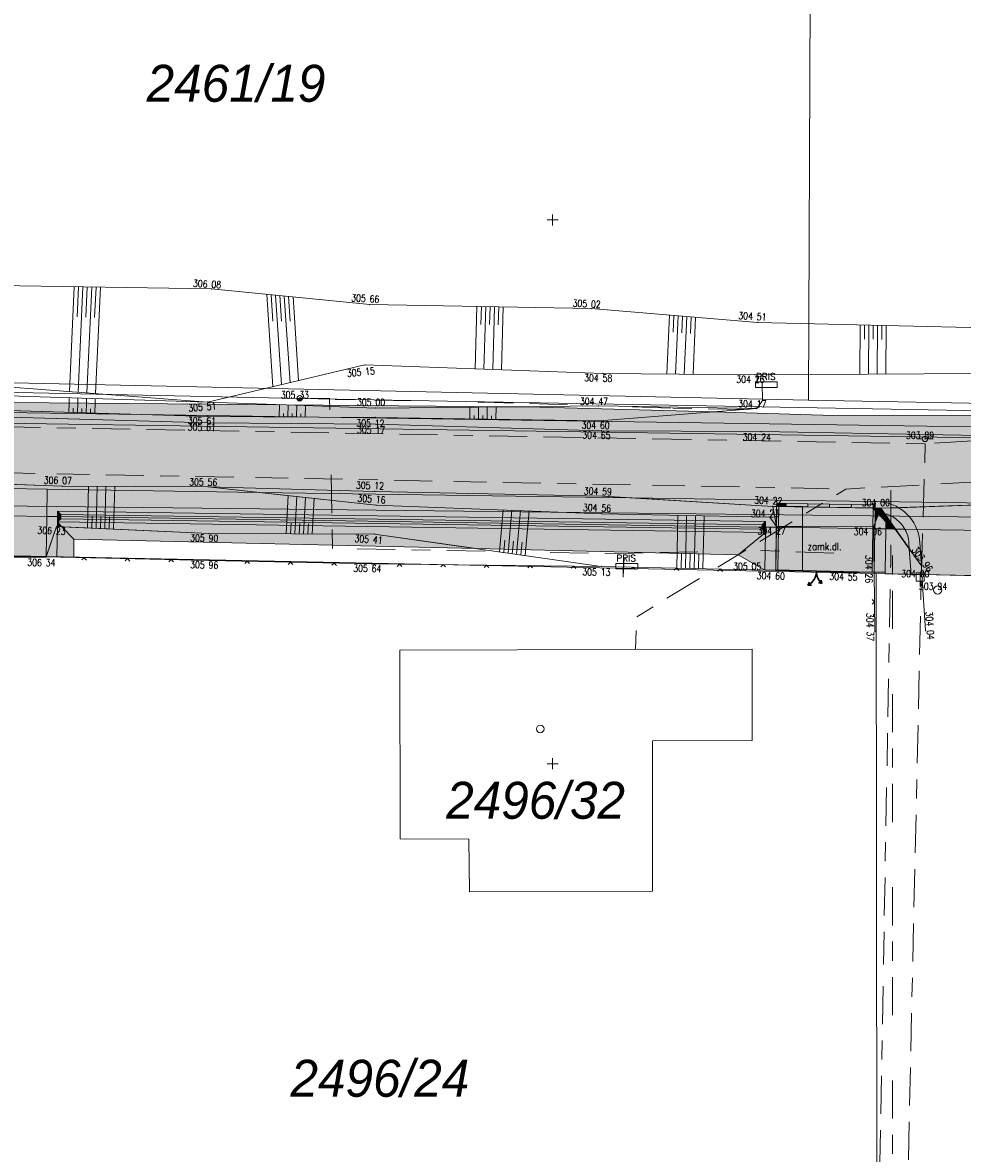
# Model space of a CAD drawing. Header units: metres. Extents: x -457078 to -456448, y -1111280 to -1111132.
# Tile 12 of 35: x -456924 to -456881, y -1111243 to -1111191. Entities that reach past the tile are written whole.
import ezdxf
from ezdxf.enums import TextEntityAlignment as Align

# ---------------------------------------------------------------- set-up
doc = ezdxf.new("R2010")
doc.units = ezdxf.units.M
doc.header["$MEASUREMENT"] = 0
for name, pattern in [('6.1622', [40, 3.5, -3, 7, -3, 3.5, 3.5, -3, 7, -3, 3.5]), ('6.2322', [40, 3.5, -3, 7, -4, 6, -3, 7, -3, 3.5]), ('6.6022', [39, 3.5, -3, 7, -6, -6, 7, -3, 3.5])]:
    doc.linetypes.add(name, pattern=pattern)
doc.layers.get('0').update_dxf_attribs({"lineweight": 13})
for name, color, linetype, lineweight in [('GEOD - VYSKY', 34, 'Continuous', 0), ('HRANICE', 7, 'Continuous', 13), ('Hranice parcel', 9, 'Continuous', 13), ('HRANICE_VSTUP', 4, 'Continuous', 30), ('IS_CEZ_NN_NADZ', 1, 'Continuous', 0), ('IS_CEZ_NN_PODZ', 1, '6.6022', 0), ('IS_SMVAK_KANAL_SPL_TRASA', 32, '6.2322', 0), ('IS_SMVAK_VODA_TRASA', 5, '6.1622', 0), ('KOMUNIKACE', 7, 'Continuous', 13), ('Parcelní čísla', 9, 'Continuous', 13), ('PRIP_ODHUMUSOVANI', 31, 'Continuous', 0), ('PRIP_ODSTR_DLAZBA', 51, 'Continuous', 0), ('PRIP_ODSTR_STERK_KOM', 9, 'Continuous', 0), ('SIT', 5, 'Continuous', 13), ('SITE_ELEKTRIKA', 7, 'Continuous', 13), ('SITE_KANALIZACE', 7, 'Continuous', 13), ('SITE_VODOVOD', 7, 'Continuous', 13), ('SKRYTE_BODY', 7, 'Continuous', 0), ('SRAFY', 7, 'Continuous', 0), ('TEREN', 7, 'Continuous', 13), ('VYPNOUT HRANY', 7, 'Continuous', 13), ('VYPNOUT POPISY', 7, 'Continuous', 13), ('VYPNOUT SRAFY', 7, 'Continuous', 0), ('Značky budov', 9, 'Continuous', 13)]:
    doc.layers.add(name, color=color, linetype=linetype, lineweight=lineweight)
doc.styles.add('ROMANS', font='romans.shx')
doc.styles.add('Style-cs_Italics', font='cs_Italics.shx')

# ---------------------------------------------------------------- blocks, each defined once
blk = doc.blocks.new('4.02')
at = {"layer": 'Značky budov', "ltscale": 0.25}
blk.add_circle((-0.0007, 0.0001), 0.0175, dxfattribs=at)
blk = doc.blocks.new('SIT')
at = {"color": 0, "linetype": 'ByBlock', "lineweight": -2}
for p, q in [((-1, 0), (1, 0)), ((0, 1), (0, -1))]:
    blk.add_line(p, q, dxfattribs=at)
blk = doc.blocks.new('PRIS')
at = {"color": 0, "linetype": 'ByBlock', "lineweight": -2}
for p, q in [((-2, 0.5), (2, 0.5)), ((-2, -0.5), (-2, 0.5)), ((2, 0.5), (2, -0.5)), ((-2, -0.5), (2, -0.5))]:
    blk.add_line(p, q, dxfattribs=at)
at = {"color": 0, "linetype": 'Continuous', "lineweight": -2, "style": 'ROMANS'}
blk.add_text('PRIS', height=1.2, dxfattribs=at).set_placement((-1.927049, 0.899734))
blk = doc.blocks.new('SAV')
at = {"color": 0, "linetype": 'ByBlock', "lineweight": -2}
for p, q in [((-0.75, 0.75), (-0.75, -0.75)), ((-0.75, 0.75), (0.75, 0.75)), ((0, 0.75), (0, -1.75)), ((0.75, 0.75), (0.75, -0.75)), ((-0.75, -0.75), (0.75, -0.75))]:
    blk.add_line(p, q, dxfattribs=at)
blk = doc.blocks.new('SAK')
at = {"color": 0, "linetype": 'ByBlock', "lineweight": -2}
blk.add_circle((0, 0), 0.75, dxfattribs=at)
blk = doc.blocks.new('SOUP_V')
at = {"color": 0, "linetype": 'ByBlock', "lineweight": -2}
for p, q in [((-0.5, 0), (-1.5, 0)), ((0.5, 0), (1.5, 0))]:
    blk.add_line(p, q, dxfattribs=at)
blk.add_circle((0, 0), 0.5, dxfattribs=at)
blk.add_point((0, 0), dxfattribs=at)
blk = doc.blocks.new('SLOUPB')
at = {"color": 0, "linetype": 'ByBlock', "lineweight": -2}
blk.add_line((-0.5, 0), (0.5, 0), dxfattribs=at)
blk.add_circle((0, 0), 0.5, dxfattribs=at)
for radius in [0.35, 0.2]:
    blk.add_arc((0, 0), radius, 180, 0, dxfattribs=at)
blk = doc.blocks.new('VJEZD')
at = {"color": 0, "linetype": 'ByBlock', "lineweight": -2}
for p, q in [((-1.01, 2.25), (-0.41, 2.06)), ((-1.01, 2.25), (-0.86, 1.63)), ((1.53, 2.61), (0.89, 2.62)), ((1.53, 2.61), (1.25, 2.04))]:
    blk.add_line(p, q, dxfattribs=at)
for centre, start, end in [((-3, 0), 0, 48.5493), ((3, 0), 119.4411, 180)]:
    blk.add_arc(centre, 3, start, end, dxfattribs=at)
blk = doc.blocks.new('PLOTDRAT')
at = {"color": 0, "linetype": 'ByBlock', "lineweight": -2}
for q in [(0.424264, 0.424264), (0.424264, -0.424264)]:
    blk.add_line((0, 0), q, dxfattribs=at)

msp = doc.modelspace()

# ---------------------------------------------------------------- hatches: boundary and pattern name
at = {"layer": 'PRIP_ODHUMUSOVANI', "ltscale": 0.25}
for points in [[(-456936.786, -1111208.35, 0.087868), (-456935.969, -1111208.655), (-456934.714, -1111208.708), (-456918.879, -1111208.944), (-456929.148, -1111208.645), (-456934.069, -1111208.31), (-456935.548, -1111208.297, -0.061247), (-456936.256, -1111208.203)], [(-456897.838, -1111209.237), (-456908.149, -1111209.082), (-456910.738, -1111209.065), (-456918.879, -1111208.944), (-456929.148, -1111208.645), (-456934.069, -1111208.31), (-456912.246, -1111208.5), (-456908.127, -1111208.647), (-456901.925, -1111208.59), (-456900.583, -1111208.602), (-456892.604, -1111208.83)], [(-456908.127, -1111208.647), (-456912.246, -1111208.5), (-456901.925, -1111208.59)], [(-456842.887, -1111210.546, 0.000518), (-456840.82, -1111210.558, 0.039254), (-456839.882, -1111210.489), (-456839.304, -1111209.854, -0.069753), (-456840.817, -1111210.058, -0.002447), (-456850.586, -1111209.961), (-456850.618, -1111209.96), (-456872.492, -1111209.635), (-456874.607, -1111209.676), (-456876.595, -1111209.574), (-456910.738, -1111209.065), (-456915.857, -1111209.032), (-456918.879, -1111208.944), (-456934.714, -1111208.708), (-456929.225, -1111208.942), (-456915.864, -1111209.323), (-456908.116, -1111209.396), (-456897.764, -1111209.691), (-456890.396, -1111209.727), (-456880.375, -1111209.915), (-456874.619, -1111210.041), (-456864.773, -1111209.859), (-456857.351, -1111210.043), (-456848.836, -1111210.281)], [(-456910.738, -1111209.065), (-456915.857, -1111209.032), (-456918.879, -1111208.944)], [(-456923.254, -1111213.629), (-456927.039, -1111213.573), (-456927.02, -1111212.323), (-456923.236, -1111212.38)], [(-456889.713, -1111214.089), (-456890.015, -1111213.66), (-456897.746, -1111213.508), (-456908.123, -1111213.109), (-456913.486, -1111212.525), (-456896.336, -1111212.78), (-456889.875, -1111213.173), (-456889.713, -1111214.085)], [(-456884.676, -1111213.872), (-456885.019, -1111213.519), (-456884.917, -1111213.258), (-456884.672, -1111213.604)], [(-456923.282, -1111215.471), (-456927.066, -1111215.392), (-456927.039, -1111213.573), (-456923.254, -1111213.629)], [(-456923.275, -1111215.471), (-456923.282, -1111215.471), (-456923.254, -1111213.629), (-456922.754, -1111213.637), (-456922.758, -1111213.887), (-456922.761, -1111214.092), (-456922.803, -1111214.09)], [(-456922.758, -1111213.887), (-456922.754, -1111213.637), (-456922.604, -1111213.639), (-456922.606, -1111213.739)], [(-456890.217, -1111214.371), (-456922.758, -1111213.887), (-456922.606, -1111213.739), (-456890.365, -1111214.219)], [(-456922.604, -1111213.639), (-456922.754, -1111213.637), (-456922.751, -1111213.387), (-456922.603, -1111213.539)], [(-456890.362, -1111214.019), (-456922.603, -1111213.539), (-456922.751, -1111213.387), (-456890.21, -1111213.871)], [(-456890.365, -1111214.219), (-456922.606, -1111213.739), (-456922.604, -1111213.639), (-456890.363, -1111214.119)], [(-456890.363, -1111214.119), (-456922.604, -1111213.639), (-456922.603, -1111213.539), (-456890.362, -1111214.019)], [(-456884.681, -1111214.204), (-456885.181, -1111214.196), (-456885.177, -1111213.924), (-456885.019, -1111213.519), (-456884.676, -1111213.872)], [(-456884.244, -1111214.21), (-456884.35, -1111214.209), (-456884.676, -1111213.872), (-456884.672, -1111213.604)], [(-456922.782, -1111215.481), (-456923.275, -1111215.471), (-456922.803, -1111214.09), (-456922.761, -1111214.092)], [(-456922.013, -1111215.497), (-456922.782, -1111215.481), (-456922.761, -1111214.092), (-456922.551, -1111214.102), (-456922.001, -1111214.673)], [(-456922.551, -1111214.102), (-456922.761, -1111214.092), (-456922.758, -1111213.887)], [(-456903.512, -1111215.108), (-456922.001, -1111214.673), (-456922.551, -1111214.102), (-456915.788, -1111214.421), (-456908.181, -1111214.444)], [(-456890.217, -1111214.371), (-456890.365, -1111214.219), (-456890.363, -1111214.119), (-456890.214, -1111214.121)], [(-456890.214, -1111214.121), (-456890.363, -1111214.119), (-456890.362, -1111214.019), (-456890.21, -1111213.871)], [(-456889.743, -1111216.106), (-456890.243, -1111216.095), (-456890.217, -1111214.371), (-456890.214, -1111214.121), (-456889.714, -1111214.129)], [(-456885.181, -1111214.196), (-456885.248, -1111214.195), (-456885.25, -1111214.11), (-456885.177, -1111213.924)], [(-456885.211, -1111216.191), (-456885.248, -1111214.195), (-456885.181, -1111214.196)], [(-456884.711, -1111216.198), (-456885.211, -1111216.191), (-456885.181, -1111214.196), (-456884.681, -1111214.204)], [(-456883.522, -1111216.294), (-456884.713, -1111216.269), (-456884.711, -1111216.198), (-456884.681, -1111214.204), (-456884.35, -1111214.209), (-456884.244, -1111214.21), (-456883.6, -1111215.12)], [(-456884.35, -1111214.209), (-456884.681, -1111214.204), (-456884.676, -1111213.872)], [(-456890.243, -1111216.095), (-456891.469, -1111215.391), (-456890.217, -1111214.371)], [(-456883.02, -1111216.305), (-456883.522, -1111216.294), (-456883.6, -1111215.12), (-456883.047, -1111215.902)]]:
    msp.add_hatch(color=256, dxfattribs=at).paths.add_polyline_path(points)
at = {"layer": 'PRIP_ODHUMUSOVANI', "ltscale": 0.25, "extrusion": (0, 0, -1)}
for points in [[(456876.595, -1111209.574), (456880.329, -1111209.381), (456874.574, -1111209.307), (456870.446, -1111209.179), (456880.586, -1111208.995), (456887.587, -1111208.973), (456892.604, -1111208.83), (456897.838, -1111209.237), (456908.149, -1111209.082), (456910.738, -1111209.065)], [(456913.486, -1111212.525), (456915.842, -1111212.268), (456922.528, -1111212.241), (456929.461, -1111211.995), (456929.203, -1111212.291), (456927.02, -1111212.323), (456923.236, -1111212.38)], [(456889.714, -1111214.129), (456889.713, -1111214.09), (456889.713, -1111214.089), (456890.015, -1111213.66), (456897.746, -1111213.508), (456908.123, -1111213.109), (456913.486, -1111212.525), (456923.236, -1111212.38), (456923.254, -1111213.629), (456922.754, -1111213.637), (456922.751, -1111213.387), (456890.21, -1111213.871), (456890.214, -1111214.121)], [(456896.336, -1111212.78), (456897.701, -1111212.697), (456908.177, -1111212.481), (456915.842, -1111212.268), (456913.486, -1111212.525)], [(456891.469, -1111215.391), (456890.217, -1111214.371), (456922.758, -1111213.887), (456922.551, -1111214.102), (456915.788, -1111214.421), (456908.181, -1111214.444), (456903.512, -1111215.108)]]:
    msp.add_hatch(color=256, dxfattribs=at).paths.add_polyline_path(points)
at = {"layer": 'PRIP_ODSTR_DLAZBA', "ltscale": 0.25}
for points in [[(-456889.713, -1111214.085), (-456889.875, -1111213.173), (-456889.699, -1111213.176)], [(-456889.613, -1111214.09), (-456889.712, -1111214.09), (-456889.713, -1111214.085), (-456889.699, -1111213.176), (-456889.599, -1111213.178)], [(-456888.507, -1111214.095), (-456889.613, -1111214.09), (-456889.599, -1111213.178), (-456888.507, -1111213.196)], [(-456885.28, -1111214.11), (-456888.507, -1111214.095), (-456888.507, -1111213.196), (-456885.279, -1111213.252), (-456885.267, -1111213.264)], [(-456885.25, -1111214.11), (-456885.28, -1111214.11), (-456885.267, -1111213.264), (-456885.169, -1111213.365), (-456885.177, -1111213.924)], [(-456885.169, -1111213.365), (-456885.267, -1111213.264), (-456885.267, -1111213.252), (-456885.167, -1111213.254)], [(-456885.019, -1111213.519), (-456885.169, -1111213.365), (-456885.167, -1111213.254), (-456884.917, -1111213.258)], [(-456885.177, -1111213.924), (-456885.169, -1111213.365), (-456885.019, -1111213.519)], [(-456889.643, -1111216.108), (-456889.743, -1111216.106), (-456889.713, -1111214.129), (-456889.614, -1111214.13)], [(-456889.614, -1111214.13), (-456889.713, -1111214.129), (-456889.712, -1111214.09), (-456889.613, -1111214.09)], [(-456888.507, -1111216.129), (-456889.643, -1111216.108), (-456889.614, -1111214.13), (-456888.507, -1111214.147)], [(-456888.507, -1111214.147), (-456889.614, -1111214.13), (-456889.613, -1111214.09), (-456888.507, -1111214.095)], [(-456885.281, -1111214.195), (-456888.507, -1111214.147), (-456888.507, -1111214.095), (-456885.28, -1111214.11)], [(-456885.311, -1111216.189), (-456888.507, -1111216.129), (-456888.507, -1111214.147), (-456885.281, -1111214.195)], [(-456885.211, -1111216.191), (-456885.311, -1111216.189), (-456885.281, -1111214.195), (-456885.248, -1111214.195)], [(-456885.248, -1111214.195), (-456885.281, -1111214.195), (-456885.28, -1111214.11), (-456885.25, -1111214.11)]]:
    msp.add_hatch(color=256, dxfattribs=at).paths.add_polyline_path(points)
at = {"layer": 'PRIP_ODSTR_STERK_KOM', "ltscale": 0.25, "extrusion": (0, 0, -1)}
for points in [[(456842.887, -1111210.546, 0.00193), (456850.594, -1111210.461), (456935.562, -1111209.196, 0.000003), (456935.562, -1111209.196), (456947.237, -1111209.022, 0.000003), (456947.237, -1111209.022), (456954.943, -1111208.907), (456961.534, -1111208.809), (456962.704, -1111208.858), (456965.866, -1111208.745), (456966.574, -1111208.734), (456968.153, -1111208.71), (456971.207, -1111208.705), (456975.531, -1111208.622), (456979.581, -1111208.589), (456984.267, -1111208.547), (456989.939, -1111208.741), (456994.797, -1111208.74), (456994.986, -1111211.311), (456985.422, -1111211.454), (456979.561, -1111211.541), (456971.759, -1111211.657), (456961.359, -1111211.812), (456953.33, -1111211.931), (456946.166, -1111212.038), (456943.48, -1111212.078), (456941.72, -1111212.039), (456937.685, -1111212.161), (456929.461, -1111211.995), (456922.528, -1111212.241), (456915.842, -1111212.268), (456908.177, -1111212.481), (456897.701, -1111212.697), (456896.336, -1111212.78), (456889.695, -1111212.879), (456885.163, -1111212.946), (456885.085, -1111212.948), (456873.804, -1111213.115, 0.000002), (456873.804, -1111213.115), (456868.114, -1111213.2), (456857.464, -1111213.359), (456850.638, -1111213.46, -0.006468), (456824.73, -1111213.511), (456823.212, -1111213.494), (456825.032, -1111212.424), (456828.356, -1111210.477), (456830.619, -1111208.714), (456832.607, -1111206.389), (456834.673, -1111202.845), (456834.928, -1111203.276), (456834.913, -1111203.348, 0.422533), (456839.746, -1111210.467), (456840.048, -1111210.672)], [(456935.554, -1111208.696, 0.041758), (456935.969, -1111208.655), (456937.315, -1111208.597, -0.158247), (456935.562, -1111209.196), (456935.562, -1111209.196), (456935.562, -1111209.196), (456850.594, -1111210.461, -0.00193), (456842.887, -1111210.546), (456848.836, -1111210.281), (456857.351, -1111210.043), (456864.773, -1111209.859), (456874.619, -1111210.041), (456880.375, -1111209.915), (456890.396, -1111209.727), (456897.764, -1111209.691), (456908.116, -1111209.396), (456915.864, -1111209.323), (456929.225, -1111208.942), (456934.714, -1111208.708)], [(456874.91, -1111213.254, 0.069972), (456873.804, -1111213.115), (456885.085, -1111212.948, 0.131278), (456884.091, -1111213.229), (456879.543, -1111213.068), (456875.498, -1111213.243)], [(456884.671, -1111213.514, 0.192828), (456883.804, -1111214.217), (456883.25, -1111214.225, -0.167612), (456884.091, -1111213.229), (456884.917, -1111213.258), (456884.672, -1111213.604)], [(456884.091, -1111213.229, 0.167612), (456883.25, -1111214.225), (456876.727, -1111214.322, 0.072994), (456875.804, -1111213.617), (456875.498, -1111213.243), (456879.543, -1111213.068)], [(456877.677, -1111215.907, 0.117086), (456876.727, -1111214.322), (456883.25, -1111214.225, 0.076004), (456883.119, -1111214.815), (456883.047, -1111215.902), (456883.02, -1111216.305), (456877.815, -1111216.416), (456877.734, -1111216.103, 0.000001), (456877.734, -1111216.103), (456877.685, -1111215.917)]]:
    msp.add_hatch(color=256, dxfattribs=at).paths.add_polyline_path(points)
at = {"layer": 'PRIP_ODSTR_STERK_KOM', "ltscale": 0.25}
for points in [[(-456889.699, -1111213.176), (-456889.875, -1111213.173), (-456896.336, -1111212.78), (-456889.695, -1111212.879), (-456889.697, -1111213.029)], [(-456889.599, -1111213.178), (-456889.699, -1111213.176), (-456889.697, -1111213.029), (-456889.597, -1111213.03), (-456889.599, -1111213.165)], [(-456885.165, -1111213.096), (-456885.265, -1111213.095), (-456886.265, -1111213.08), (-456887.265, -1111213.065), (-456888.265, -1111213.05), (-456889.264, -1111213.035), (-456889.597, -1111213.03), (-456889.697, -1111213.029), (-456889.695, -1111212.879), (-456885.163, -1111212.946)], [(-456889.266, -1111213.17), (-456889.599, -1111213.165), (-456889.597, -1111213.03), (-456889.264, -1111213.035)], [(-456888.507, -1111213.196), (-456889.599, -1111213.178), (-456889.599, -1111213.165), (-456889.266, -1111213.17), (-456888.507, -1111213.182)], [(-456888.267, -1111213.185), (-456888.507, -1111213.182), (-456889.266, -1111213.17), (-456889.264, -1111213.035), (-456888.265, -1111213.05)], [(-456885.279, -1111213.252), (-456888.507, -1111213.196), (-456888.507, -1111213.182), (-456888.267, -1111213.185), (-456887.267, -1111213.2), (-456886.267, -1111213.215), (-456885.301, -1111213.229)], [(-456887.267, -1111213.2), (-456888.267, -1111213.185), (-456888.265, -1111213.05), (-456887.265, -1111213.065)], [(-456886.267, -1111213.215), (-456887.267, -1111213.2), (-456887.265, -1111213.065), (-456886.265, -1111213.08)], [(-456885.267, -1111213.23), (-456885.301, -1111213.229), (-456886.267, -1111213.215), (-456886.265, -1111213.08), (-456885.265, -1111213.095)], [(-456885.267, -1111213.252), (-456885.279, -1111213.252), (-456885.301, -1111213.229), (-456885.267, -1111213.23)], [(-456885.167, -1111213.254), (-456885.267, -1111213.252), (-456885.267, -1111213.23), (-456885.265, -1111213.095), (-456885.165, -1111213.096)], [(-456884.091, -1111213.229, 0.131278), (-456885.085, -1111212.948), (-456885.163, -1111212.946), (-456885.165, -1111213.096), (-456885.167, -1111213.254), (-456884.917, -1111213.258)], [(-456883.804, -1111214.217, 0.192828), (-456884.671, -1111213.514), (-456884.672, -1111213.604), (-456884.244, -1111214.21)], [(-456883.618, -1111214.848, 0.111112), (-456883.804, -1111214.217), (-456884.244, -1111214.21), (-456883.6, -1111215.12)], [(-456883.119, -1111214.815, 0.076004), (-456883.25, -1111214.225), (-456883.804, -1111214.217, -0.111112), (-456883.618, -1111214.848), (-456883.6, -1111215.12), (-456883.047, -1111215.902)]]:
    msp.add_hatch(color=256, dxfattribs=at).paths.add_polyline_path(points)

# ---------------------------------------------------------------- linework, layer by layer
at = {"layer": 'HRANICE', "ltscale": 0.25}
for p, q in [((-456923.282, -1111215.492), (-456915.787, -1111215.652)), ((-456915.787, -1111215.652), (-456908.298, -1111215.811)), ((-456908.298, -1111215.811), (-456897.761, -1111215.926)), ((-456897.761, -1111215.926), (-456890.833, -1111216.083)), ((-456890.833, -1111216.083), (-456889.743, -1111216.106)), ((-456885.983, -1111216.193), (-456885.211, -1111216.191)), ((-456885.211, -1111216.191), (-456885.185, -1111218.933))]:
    msp.add_line(p, q, dxfattribs=at)
at = {"layer": 'Hranice parcel', "ltscale": 0.25}
for p, q in [((-456888.12, -1111178.28), (-456888.24, -1111208.28)), ((-456938.19, -1111207.19), (-456888.24, -1111208.28)), ((-456888.24, -1111208.28), (-456838.24, -1111209.28)), ((-457075.5, -1111211.468), (-456837.84, -1111214.13)), ((-456929.59, -1111215.34), (-456885.12, -1111216.26)), ((-456877.62, -1111216.42), (-456885.12, -1111216.26)), ((-456885.12, -1111216.26), (-456885.08, -1111251.78))]:
    msp.add_line(p, q, dxfattribs=at)
at = {"layer": 'Hranice parcel', "ltscale": 0.25, "flags": 128}
msp.add_lwpolyline([(-456907.02, -1111219.78), (-456890.83, -1111219.74), (-456890.82, -1111223.93), (-456895.4, -1111223.95), (-456895.41, -1111230.86), (-456903.82, -1111230.89), (-456903.85, -1111228.47), (-456907.01, -1111228.46), (-456907.02, -1111219.78)], dxfattribs=at)
at = {"layer": 'HRANICE_VSTUP', "ltscale": 0.25}
for p, q in [((-456927.067, -1111215.483), (-456923.282, -1111215.492)), ((-456889.743, -1111216.106), (-456885.983, -1111216.193))]:
    msp.add_line(p, q, dxfattribs=at)
at = {"layer": 'IS_CEZ_NN_NADZ', "ltscale": 0.25}
for points in [[(-456911.625, -1111208.204), (-456947.682, -1111207.441)], [(-456875.943, -1111208.85), (-456911.625, -1111208.204)]]:
    msp.add_lwpolyline(points, dxfattribs=at)
at = {"layer": 'IS_CEZ_NN_PODZ', "ltscale": 0.25}
for points in [[(-456911.625, -1111208.204), (-456909.81, -1111208.26), (-456902.69, -1111208.39), (-456894.47, -1111208.65), (-456891.02, -1111208.71), (-456890.57, -1111208.63), (-456890.35, -1111208.3), (-456890.36, -1111207.51)], [(-456896.75, -1111216.43), (-456896.73, -1111215.35), (-456910.11, -1111215.1), (-456910.25, -1111208.21), (-456911.625, -1111208.204)], [(-456896.76, -1111216.4), (-456896.69, -1111215.33), (-456890.44, -1111215.19), (-456884.37, -1111215.43), (-456884.38, -1111251.87), (-456884.439, -1111277.746)]]:
    msp.add_lwpolyline(points, dxfattribs=at)
at = {"layer": 'IS_SMVAK_KANAL_SPL_TRASA', "ltscale": 0.25}
for p, q in [((-456936.28, -1111211.41), (-456886.52, -1111212.37)), ((-456886.52, -1111212.37), (-456880.77, -1111212.06)), ((-456896.129, -1111218.24), (-456886.52, -1111212.37)), ((-456884.457, -1111215.805), (-456884.457, -1111212.259)), ((-456885.201, -1111256.844), (-456884.457, -1111215.805)), ((-456896.182, -1111219.754), (-456896.129, -1111218.24))]:
    msp.add_line(p, q, dxfattribs=at)
at = {"layer": 'IS_SMVAK_VODA_TRASA', "ltscale": 0.25}
for p, q in [((-456882.867, -1111210.293), (-456883.053, -1111216.598)), ((-456883.053, -1111216.598), (-456883.972, -1111257.972))]:
    msp.add_line(p, q, dxfattribs=at)
msp.add_lwpolyline([(-456879.08, -1111210.05), (-456882.868, -1111210.293), (-456894.54, -1111210.08), (-456925.04, -1111209.51), (-456949.83, -1111209.08), (-456950.664, -1111209.056)], dxfattribs=at)
at = {"layer": 'KOMUNIKACE', "ltscale": 0.25}
msp.add_line((-456883.02, -1111216.305), (-456882.85, -1111218.879), dxfattribs=at)
at = {"layer": 'PRIP_ODHUMUSOVANI', "ltscale": 0.25, "flags": 128}
for points in [[(-456936.786, -1111208.35, 0.087868), (-456935.969, -1111208.655), (-456934.714, -1111208.708), (-456918.879, -1111208.944), (-456929.148, -1111208.645), (-456934.069, -1111208.31), (-456935.548, -1111208.297, -0.061247), (-456936.256, -1111208.203)], [(-456842.887, -1111210.546, 0.000518), (-456840.82, -1111210.558, 0.039254), (-456839.882, -1111210.489), (-456839.304, -1111209.854, -0.069753), (-456840.817, -1111210.058, -0.002447), (-456850.586, -1111209.961), (-456850.618, -1111209.96), (-456872.492, -1111209.635), (-456874.607, -1111209.676), (-456876.595, -1111209.574), (-456910.738, -1111209.065), (-456915.857, -1111209.032), (-456918.879, -1111208.944), (-456934.714, -1111208.708), (-456929.225, -1111208.942), (-456915.864, -1111209.323), (-456908.116, -1111209.396), (-456897.764, -1111209.691), (-456890.396, -1111209.727), (-456880.375, -1111209.915), (-456874.619, -1111210.041), (-456864.773, -1111209.859), (-456857.351, -1111210.043), (-456848.836, -1111210.281)]]:
    msp.add_lwpolyline(points, format="xyb", close=True, dxfattribs=at)
for points in [[(-456934.069, -1111208.31), (-456929.148, -1111208.645), (-456918.879, -1111208.944), (-456910.738, -1111209.065), (-456908.149, -1111209.082), (-456897.838, -1111209.237), (-456892.604, -1111208.83), (-456900.583, -1111208.602), (-456901.925, -1111208.59), (-456908.127, -1111208.647), (-456912.246, -1111208.5)], [(-456912.246, -1111208.5), (-456908.127, -1111208.647), (-456901.925, -1111208.59)], [(-456910.738, -1111209.065), (-456918.879, -1111208.944), (-456915.857, -1111209.032)], [(-456880.586, -1111208.995), (-456887.587, -1111208.973), (-456892.604, -1111208.83), (-456897.838, -1111209.237), (-456908.149, -1111209.082), (-456910.738, -1111209.065), (-456876.595, -1111209.574), (-456880.329, -1111209.381), (-456874.574, -1111209.307), (-456870.446, -1111209.179)], [(-456915.842, -1111212.268), (-456922.528, -1111212.241), (-456929.461, -1111211.995), (-456929.203, -1111212.291), (-456927.02, -1111212.323), (-456923.236, -1111212.38), (-456913.486, -1111212.525)], [(-456923.254, -1111213.629), (-456923.236, -1111212.38), (-456927.02, -1111212.323), (-456927.039, -1111213.573)], [(-456890.015, -1111213.66), (-456897.746, -1111213.508), (-456908.123, -1111213.109), (-456913.486, -1111212.525), (-456923.236, -1111212.38), (-456923.254, -1111213.629), (-456922.754, -1111213.637), (-456922.751, -1111213.387), (-456890.21, -1111213.871), (-456890.214, -1111214.121), (-456889.714, -1111214.129), (-456889.713, -1111214.09), (-456889.713, -1111214.089)], [(-456897.701, -1111212.697), (-456908.177, -1111212.481), (-456915.842, -1111212.268), (-456913.486, -1111212.525), (-456896.336, -1111212.78)], [(-456908.123, -1111213.109), (-456897.746, -1111213.508), (-456890.015, -1111213.66), (-456889.713, -1111214.089), (-456889.713, -1111214.085), (-456889.875, -1111213.173), (-456896.336, -1111212.78), (-456913.486, -1111212.525)], [(-456884.676, -1111213.872), (-456884.672, -1111213.604), (-456884.917, -1111213.258), (-456885.019, -1111213.519)], [(-456927.039, -1111213.573), (-456927.066, -1111215.392), (-456923.282, -1111215.471), (-456923.254, -1111213.629)], [(-456922.803, -1111214.09), (-456922.761, -1111214.092), (-456922.758, -1111213.887), (-456922.754, -1111213.637), (-456923.254, -1111213.629), (-456923.282, -1111215.471), (-456923.275, -1111215.471)], [(-456922.754, -1111213.637), (-456922.758, -1111213.887), (-456922.606, -1111213.739), (-456922.604, -1111213.639)], [(-456890.365, -1111214.219), (-456922.606, -1111213.739), (-456922.758, -1111213.887), (-456890.217, -1111214.371)], [(-456922.604, -1111213.639), (-456922.603, -1111213.539), (-456922.751, -1111213.387), (-456922.754, -1111213.637)], [(-456890.21, -1111213.871), (-456922.751, -1111213.387), (-456922.603, -1111213.539), (-456890.362, -1111214.019)], [(-456922.604, -1111213.639), (-456922.606, -1111213.739), (-456890.365, -1111214.219), (-456890.363, -1111214.119)], [(-456890.363, -1111214.119), (-456890.362, -1111214.019), (-456922.603, -1111213.539), (-456922.604, -1111213.639)], [(-456885.019, -1111213.519), (-456885.177, -1111213.924), (-456885.181, -1111214.196), (-456884.681, -1111214.204), (-456884.676, -1111213.872)], [(-456884.244, -1111214.21), (-456884.672, -1111213.604), (-456884.676, -1111213.872), (-456884.35, -1111214.209)], [(-456922.803, -1111214.09), (-456923.275, -1111215.471), (-456922.782, -1111215.481), (-456922.761, -1111214.092)], [(-456922.761, -1111214.092), (-456922.782, -1111215.481), (-456922.013, -1111215.497), (-456922.001, -1111214.673), (-456922.551, -1111214.102)], [(-456922.761, -1111214.092), (-456922.551, -1111214.102), (-456922.758, -1111213.887)], [(-456915.788, -1111214.421), (-456908.181, -1111214.444), (-456903.512, -1111215.108), (-456891.469, -1111215.391), (-456890.217, -1111214.371), (-456922.758, -1111213.887), (-456922.551, -1111214.102)], [(-456922.001, -1111214.673), (-456903.512, -1111215.108), (-456908.181, -1111214.444), (-456915.788, -1111214.421), (-456922.551, -1111214.102)], [(-456890.363, -1111214.119), (-456890.365, -1111214.219), (-456890.217, -1111214.371), (-456890.214, -1111214.121)], [(-456890.214, -1111214.121), (-456890.21, -1111213.871), (-456890.362, -1111214.019), (-456890.363, -1111214.119)], [(-456890.214, -1111214.121), (-456890.217, -1111214.371), (-456890.243, -1111216.095), (-456889.743, -1111216.106), (-456889.714, -1111214.129)], [(-456885.25, -1111214.11), (-456885.248, -1111214.195), (-456885.181, -1111214.196), (-456885.177, -1111213.924)], [(-456885.248, -1111214.195), (-456885.211, -1111216.191), (-456885.181, -1111214.196)], [(-456885.181, -1111214.196), (-456885.211, -1111216.191), (-456884.711, -1111216.198), (-456884.681, -1111214.204)], [(-456884.244, -1111214.21), (-456884.35, -1111214.209), (-456884.681, -1111214.204), (-456884.711, -1111216.198), (-456884.713, -1111216.269), (-456883.522, -1111216.294), (-456883.6, -1111215.12)], [(-456884.676, -1111213.872), (-456884.681, -1111214.204), (-456884.35, -1111214.209)], [(-456890.243, -1111216.095), (-456890.217, -1111214.371), (-456891.469, -1111215.391)], [(-456883.522, -1111216.294), (-456883.02, -1111216.305), (-456883.047, -1111215.902), (-456883.6, -1111215.12)]]:
    msp.add_lwpolyline(points, close=True, dxfattribs=at)
at = {"layer": 'PRIP_ODSTR_DLAZBA', "ltscale": 0.25, "flags": 128}
for points in [[(-456889.875, -1111213.173), (-456889.713, -1111214.085), (-456889.699, -1111213.176)], [(-456889.712, -1111214.09), (-456889.613, -1111214.09), (-456889.599, -1111213.178), (-456889.699, -1111213.176), (-456889.713, -1111214.085)], [(-456889.599, -1111213.178), (-456889.613, -1111214.09), (-456888.507, -1111214.095), (-456888.507, -1111213.196)], [(-456885.28, -1111214.11), (-456885.267, -1111213.264), (-456885.279, -1111213.252), (-456888.507, -1111213.196), (-456888.507, -1111214.095)], [(-456885.267, -1111213.264), (-456885.28, -1111214.11), (-456885.25, -1111214.11), (-456885.177, -1111213.924), (-456885.169, -1111213.365)], [(-456885.169, -1111213.365), (-456885.167, -1111213.254), (-456885.267, -1111213.252), (-456885.267, -1111213.264)], [(-456884.917, -1111213.258), (-456885.167, -1111213.254), (-456885.169, -1111213.365), (-456885.019, -1111213.519)], [(-456885.019, -1111213.519), (-456885.169, -1111213.365), (-456885.177, -1111213.924)], [(-456889.743, -1111216.106), (-456889.643, -1111216.108), (-456889.614, -1111214.13), (-456889.713, -1111214.129)], [(-456889.712, -1111214.09), (-456889.713, -1111214.129), (-456889.614, -1111214.13), (-456889.613, -1111214.09)], [(-456889.614, -1111214.13), (-456889.643, -1111216.108), (-456888.507, -1111216.129), (-456888.507, -1111214.147)], [(-456889.613, -1111214.09), (-456889.614, -1111214.13), (-456888.507, -1111214.147), (-456888.507, -1111214.095)], [(-456888.507, -1111214.095), (-456888.507, -1111214.147), (-456885.281, -1111214.195), (-456885.28, -1111214.11)], [(-456888.507, -1111216.129), (-456885.311, -1111216.189), (-456885.281, -1111214.195), (-456888.507, -1111214.147)], [(-456885.281, -1111214.195), (-456885.311, -1111216.189), (-456885.211, -1111216.191), (-456885.248, -1111214.195)], [(-456885.25, -1111214.11), (-456885.28, -1111214.11), (-456885.281, -1111214.195), (-456885.248, -1111214.195)]]:
    msp.add_lwpolyline(points, close=True, dxfattribs=at)
at = {"layer": 'PRIP_ODSTR_STERK_KOM', "ltscale": 0.25, "flags": 128}
for points in [[(-456850.594, -1111210.461), (-456935.562, -1111209.196, -0.000003), (-456935.562, -1111209.196), (-456947.237, -1111209.022, -0.000003), (-456947.237, -1111209.022), (-456954.943, -1111208.907)], [(-456953.33, -1111211.931), (-456946.166, -1111212.038), (-456943.48, -1111212.078), (-456941.72, -1111212.039), (-456937.685, -1111212.161), (-456929.461, -1111211.995), (-456922.528, -1111212.241), (-456915.842, -1111212.268), (-456908.177, -1111212.481), (-456897.701, -1111212.697), (-456896.336, -1111212.78), (-456889.695, -1111212.879), (-456885.163, -1111212.946), (-456885.085, -1111212.948), (-456873.804, -1111213.115, -0.000002)]]:
    msp.add_lwpolyline(points, format="xyb", dxfattribs=at)
for points in [[(-456935.554, -1111208.696, -0.041758), (-456935.969, -1111208.655), (-456937.315, -1111208.597, 0.158247), (-456935.562, -1111209.196), (-456935.562, -1111209.196), (-456935.562, -1111209.196), (-456850.594, -1111210.461, 0.00193), (-456842.887, -1111210.546), (-456848.836, -1111210.281), (-456857.351, -1111210.043), (-456864.773, -1111209.859), (-456874.619, -1111210.041), (-456880.375, -1111209.915), (-456890.396, -1111209.727), (-456897.764, -1111209.691), (-456908.116, -1111209.396), (-456915.864, -1111209.323), (-456929.225, -1111208.942), (-456934.714, -1111208.708)], [(-456884.091, -1111213.229, 0.131278), (-456885.085, -1111212.948), (-456885.163, -1111212.946), (-456885.165, -1111213.096), (-456885.167, -1111213.254), (-456884.917, -1111213.258)], [(-456874.91, -1111213.254, -0.069972), (-456873.804, -1111213.115), (-456885.085, -1111212.948, -0.131278), (-456884.091, -1111213.229), (-456879.543, -1111213.068), (-456875.498, -1111213.243)], [(-456884.671, -1111213.514, -0.192828), (-456883.804, -1111214.217), (-456883.25, -1111214.225, 0.167612), (-456884.091, -1111213.229), (-456884.917, -1111213.258), (-456884.672, -1111213.604)], [(-456884.091, -1111213.229, -0.167612), (-456883.25, -1111214.225), (-456876.727, -1111214.322, -0.072994), (-456875.804, -1111213.617), (-456875.498, -1111213.243), (-456879.543, -1111213.068)], [(-456883.804, -1111214.217, 0.192828), (-456884.671, -1111213.514), (-456884.672, -1111213.604), (-456884.244, -1111214.21)], [(-456883.618, -1111214.848, 0.111112), (-456883.804, -1111214.217), (-456884.244, -1111214.21), (-456883.6, -1111215.12)], [(-456883.119, -1111214.815, 0.076004), (-456883.25, -1111214.225), (-456883.804, -1111214.217, -0.111112), (-456883.618, -1111214.848), (-456883.6, -1111215.12), (-456883.047, -1111215.902)], [(-456877.677, -1111215.907, -0.117086), (-456876.727, -1111214.322), (-456883.25, -1111214.225, -0.076004), (-456883.119, -1111214.815), (-456883.047, -1111215.902), (-456883.02, -1111216.305), (-456877.815, -1111216.416), (-456877.734, -1111216.103, -0.000001), (-456877.734, -1111216.103), (-456877.685, -1111215.917)]]:
    msp.add_lwpolyline(points, format="xyb", close=True, dxfattribs=at)
for points in [[(-456889.875, -1111213.173), (-456889.699, -1111213.176), (-456889.697, -1111213.029), (-456889.695, -1111212.879), (-456896.336, -1111212.78)], [(-456889.599, -1111213.178), (-456889.599, -1111213.165), (-456889.597, -1111213.03), (-456889.697, -1111213.029), (-456889.699, -1111213.176)], [(-456885.165, -1111213.096), (-456885.163, -1111212.946), (-456889.695, -1111212.879), (-456889.697, -1111213.029), (-456889.597, -1111213.03), (-456889.264, -1111213.035), (-456888.265, -1111213.05), (-456887.265, -1111213.065), (-456886.265, -1111213.08), (-456885.265, -1111213.095)], [(-456889.597, -1111213.03), (-456889.599, -1111213.165), (-456889.266, -1111213.17), (-456889.264, -1111213.035)], [(-456888.507, -1111213.196), (-456888.507, -1111213.182), (-456889.266, -1111213.17), (-456889.599, -1111213.165), (-456889.599, -1111213.178)], [(-456888.267, -1111213.185), (-456888.265, -1111213.05), (-456889.264, -1111213.035), (-456889.266, -1111213.17), (-456888.507, -1111213.182)], [(-456885.279, -1111213.252), (-456885.301, -1111213.229), (-456886.267, -1111213.215), (-456887.267, -1111213.2), (-456888.267, -1111213.185), (-456888.507, -1111213.182), (-456888.507, -1111213.196)], [(-456888.265, -1111213.05), (-456888.267, -1111213.185), (-456887.267, -1111213.2), (-456887.265, -1111213.065)], [(-456886.267, -1111213.215), (-456886.265, -1111213.08), (-456887.265, -1111213.065), (-456887.267, -1111213.2)], [(-456885.267, -1111213.23), (-456885.265, -1111213.095), (-456886.265, -1111213.08), (-456886.267, -1111213.215), (-456885.301, -1111213.229)], [(-456885.267, -1111213.252), (-456885.267, -1111213.23), (-456885.301, -1111213.229), (-456885.279, -1111213.252)], [(-456885.167, -1111213.254), (-456885.165, -1111213.096), (-456885.265, -1111213.095), (-456885.267, -1111213.23), (-456885.267, -1111213.252)]]:
    msp.add_lwpolyline(points, close=True, dxfattribs=at)
at = {"layer": 'SKRYTE_BODY', "ltscale": 0.25}
for p in [(-456915.674, -1111203.172), (-456915.674, -1111203.172), (-456908.405, -1111203.889), (-456898.225, -1111204.077), (-456890.57, -1111204.709), (-456908.625, -1111206.665), (-456897.677, -1111207.06), (-456890.689, -1111207.115), (-456915.862, -1111208.371), (-456915.862, -1111208.371), (-456915.862, -1111208.371), (-456911.625, -1111208.204), (-456897.879, -1111208.553), (-456915.857, -1111209.032), (-456908.149, -1111209.082), (-456908.127, -1111208.647), (-456890.604, -1111208.674), (-456890.604, -1111208.674), (-456915.864, -1111209.323), (-456908.116, -1111209.396), (-456897.838, -1111209.237), (-456897.838, -1111209.237), (-456897.764, -1111209.691), (-456890.396, -1111209.727), (-456922.528, -1111212.241), (-456915.842, -1111212.268), (-456915.842, -1111212.268), (-456908.177, -1111212.481), (-456897.701, -1111212.697), (-456908.123, -1111213.109), (-456908.123, -1111213.109), (-456889.875, -1111213.173), (-456889.875, -1111213.173), (-456884.917, -1111213.258), (-456884.917, -1111213.258), (-456884.917, -1111213.258), (-456897.746, -1111213.508), (-456890.015, -1111213.66), (-456890.015, -1111213.66), (-456922.803, -1111214.09), (-456922.803, -1111214.09), (-456889.712, -1111214.09), (-456889.712, -1111214.09), (-456889.712, -1111214.09), (-456889.712, -1111214.09), (-456885.25, -1111214.11), (-456885.25, -1111214.11), (-456885.25, -1111214.11), (-456915.788, -1111214.421), (-456908.181, -1111214.444), (-456908.181, -1111214.444), (-456923.282, -1111215.492), (-456923.282, -1111215.492), (-456915.787, -1111215.652), (-456908.298, -1111215.811), (-456897.761, -1111215.926), (-456897.761, -1111215.926), (-456890.833, -1111216.083), (-456889.743, -1111216.106), (-456889.743, -1111216.106), (-456885.983, -1111216.193), (-456885.211, -1111216.191), (-456885.211, -1111216.191), (-456883.047, -1111215.902), (-456885.185, -1111218.933), (-456882.85, -1111218.879)]:
    msp.add_point(p, dxfattribs=at)
at = {"layer": 'SRAFY', "ltscale": 0.25}
for p, q in [((-456921.986, -1111203.075), (-456922.205, -1111207.891)), ((-456921.786, -1111203.078), (-456921.849, -1111204.454)), ((-456921.586, -1111203.081), (-456921.806, -1111207.921)), ((-456921.386, -1111203.084), (-456921.449, -1111204.467)), ((-456921.186, -1111203.087), (-456921.407, -1111207.952)), ((-456920.986, -1111203.09), (-456921.049, -1111204.48)), ((-456920.786, -1111203.093), (-456921.008, -1111207.982)), ((-456913.142, -1111203.422), (-456912.859, -1111207.663)), ((-456912.94, -1111203.442), (-456912.859, -1111204.653)), ((-456912.738, -1111203.462), (-456912.464, -1111207.57)), ((-456912.536, -1111203.482), (-456912.458, -1111204.655)), ((-456912.334, -1111203.501), (-456912.069, -1111207.477)), ((-456912.133, -1111203.521), (-456912.057, -1111204.657)), ((-456911.931, -1111203.541), (-456911.675, -1111207.384)), ((-456903.474, -1111203.98), (-456903.552, -1111206.848)), ((-456903.274, -1111203.984), (-456903.296, -1111204.803)), ((-456903.074, -1111203.987), (-456903.152, -1111206.862)), ((-456902.874, -1111203.991), (-456902.896, -1111204.813)), ((-456902.674, -1111203.995), (-456902.752, -1111206.877)), ((-456902.474, -1111203.999), (-456902.496, -1111204.822)), ((-456902.274, -1111204.002), (-456902.353, -1111206.891)), ((-456894.622, -1111204.374), (-456894.745, -1111207.083)), ((-456894.423, -1111204.391), (-456894.458, -1111205.165)), ((-456894.223, -1111204.407), (-456894.344, -1111207.086)), ((-456894.024, -1111204.424), (-456894.058, -1111205.189)), ((-456893.824, -1111204.44), (-456893.944, -1111207.089)), ((-456893.625, -1111204.457), (-456893.659, -1111205.214)), ((-456893.425, -1111204.473), (-456893.544, -1111207.093)), ((-456885.859, -1111204.826), (-456885.88, -1111207.087)), ((-456885.659, -1111204.831), (-456885.665, -1111205.477)), ((-456885.459, -1111204.836), (-456885.48, -1111207.084)), ((-456885.259, -1111204.841), (-456885.265, -1111205.483)), ((-456885.059, -1111204.846), (-456885.08, -1111207.082)), ((-456884.859, -1111204.851), (-456884.865, -1111205.49)), ((-456884.659, -1111204.856), (-456884.68, -1111207.08)), ((-456912.556, -1111208.497), (-456912.556, -1111208.489))]:
    msp.add_line(p, q, dxfattribs=at)
at = {"layer": 'TEREN', "ltscale": 0.25}
for p, q in [((-456928.926, -1111202.968), (-456915.674, -1111203.172)), ((-456915.674, -1111203.172), (-456908.405, -1111203.889)), ((-456908.405, -1111203.889), (-456898.225, -1111204.077)), ((-456898.225, -1111204.077), (-456890.57, -1111204.709)), ((-456890.57, -1111204.709), (-456880.161, -1111204.968)), ((-456915.862, -1111208.371), (-456908.625, -1111206.665)), ((-456908.625, -1111206.665), (-456897.677, -1111207.06)), ((-456929.217, -1111207.361), (-456915.862, -1111208.371)), ((-456897.677, -1111207.06), (-456890.689, -1111207.115)), ((-456890.689, -1111207.115), (-456880.337, -1111207.054)), ((-456929.089, -1111207.965), (-456915.862, -1111208.371)), ((-456915.862, -1111208.371), (-456912.246, -1111208.5)), ((-456901.925, -1111208.59), (-456897.879, -1111208.553)), ((-456897.879, -1111208.553), (-456890.604, -1111208.674)), ((-456892.604, -1111208.83), (-456890.604, -1111208.674))]:
    msp.add_line(p, q, dxfattribs=at)
at = {"layer": 'VYPNOUT HRANY', "ltscale": 0.25}
for p, q in [((-456912.246, -1111208.5), (-456908.127, -1111208.647)), ((-456908.127, -1111208.647), (-456901.925, -1111208.59)), ((-456929.225, -1111208.942), (-456915.864, -1111209.323)), ((-456929.148, -1111208.645), (-456915.857, -1111209.032)), ((-456915.857, -1111209.032), (-456908.149, -1111209.082)), ((-456908.149, -1111209.082), (-456897.838, -1111209.237)), ((-456897.838, -1111209.237), (-456892.604, -1111208.83)), ((-456915.864, -1111209.323), (-456908.116, -1111209.396)), ((-456908.116, -1111209.396), (-456897.764, -1111209.691)), ((-456897.764, -1111209.691), (-456890.396, -1111209.727)), ((-456890.396, -1111209.727), (-456880.375, -1111209.915)), ((-456929.461, -1111211.995), (-456922.528, -1111212.241)), ((-456922.528, -1111212.241), (-456915.842, -1111212.268)), ((-456915.842, -1111212.268), (-456908.177, -1111212.481)), ((-456915.842, -1111212.268), (-456908.123, -1111213.109)), ((-456908.177, -1111212.481), (-456897.701, -1111212.697)), ((-456897.701, -1111212.697), (-456889.875, -1111213.173)), ((-456908.123, -1111213.109), (-456897.746, -1111213.508)), ((-456889.875, -1111213.173), (-456884.917, -1111213.258)), ((-456889.875, -1111213.173), (-456889.712, -1111214.09)), ((-456885.25, -1111214.11), (-456884.917, -1111213.258)), ((-456884.917, -1111213.258), (-456879.543, -1111213.068)), ((-456884.917, -1111213.258), (-456883.047, -1111215.902)), ((-456897.746, -1111213.508), (-456890.015, -1111213.66)), ((-456890.015, -1111213.66), (-456889.712, -1111214.09)), ((-456923.282, -1111215.492), (-456922.803, -1111214.09)), ((-456922.803, -1111214.09), (-456915.788, -1111214.421)), ((-456889.743, -1111216.106), (-456889.712, -1111214.09)), ((-456889.712, -1111214.09), (-456885.25, -1111214.11)), ((-456885.25, -1111214.11), (-456885.211, -1111216.191)), ((-456915.788, -1111214.421), (-456908.181, -1111214.444)), ((-456908.181, -1111214.444), (-456897.761, -1111215.926)), ((-456883.047, -1111215.902), (-456883.02, -1111216.305))]:
    msp.add_line(p, q, dxfattribs=at)
at = {"layer": 'VYPNOUT SRAFY', "ltscale": 0.25}
for p, q in [((-456922.238, -1111208.846), (-456922.225, -1111208.413)), ((-456922.225, -1111208.413), (-456922.218, -1111208.176)), ((-456921.838, -1111208.858), (-456921.825, -1111208.416)), ((-456921.825, -1111208.416), (-456921.818, -1111208.188)), ((-456921.439, -1111208.869), (-456921.425, -1111208.42)), ((-456921.425, -1111208.42), (-456921.419, -1111208.2)), ((-456921.039, -1111208.881), (-456921.025, -1111208.423)), ((-456921.025, -1111208.423), (-456921.019, -1111208.213)), ((-456912.568, -1111209.053), (-456912.556, -1111208.497)), ((-456912.168, -1111209.056), (-456912.156, -1111208.503)), ((-456911.768, -1111209.059), (-456911.757, -1111208.517)), ((-456911.368, -1111209.061), (-456911.357, -1111208.532)), ((-456902.601, -1111209.165), (-456902.6, -1111208.596)), ((-456922.038, -1111208.852), (-456922.033, -1111208.661)), ((-456921.639, -1111208.864), (-456921.633, -1111208.673)), ((-456921.239, -1111208.875), (-456921.233, -1111208.684)), ((-456912.368, -1111209.055), (-456912.365, -1111208.897)), ((-456911.968, -1111209.057), (-456911.965, -1111208.903)), ((-456911.568, -1111209.06), (-456911.565, -1111208.909)), ((-456903.801, -1111209.147), (-456903.8, -1111208.607)), ((-456903.601, -1111209.15), (-456903.601, -1111208.993)), ((-456903.401, -1111209.153), (-456903.4, -1111208.604)), ((-456903.201, -1111209.156), (-456903.201, -1111208.997)), ((-456903.001, -1111209.159), (-456903, -1111208.6)), ((-456902.801, -1111209.162), (-456902.801, -1111209)), ((-456921.377, -1111214.157), (-456921.328, -1111212.246)), ((-456920.978, -1111214.176), (-456920.928, -1111212.247)), ((-456920.578, -1111214.195), (-456920.528, -1111212.249)), ((-456920.178, -1111214.214), (-456920.128, -1111212.251)), ((-456912.251, -1111214.432), (-456912.152, -1111212.67)), ((-456911.85, -1111214.433), (-456911.754, -1111212.713)), ((-456911.449, -1111214.434), (-456911.356, -1111212.757)), ((-456911.049, -1111214.435), (-456910.958, -1111212.8)), ((-456921.177, -1111214.167), (-456921.163, -1111213.616)), ((-456920.778, -1111214.186), (-456920.763, -1111213.63)), ((-456920.378, -1111214.204), (-456920.364, -1111213.644)), ((-456902.445, -1111215.26), (-456902.271, -1111213.334)), ((-456902.048, -1111215.316), (-456901.871, -1111213.349)), ((-456901.652, -1111215.373), (-456901.471, -1111213.365)), ((-456901.255, -1111215.429), (-456901.07, -1111213.38)), ((-456894.288, -1111216.005), (-456894.236, -1111213.577)), ((-456893.888, -1111216.014), (-456893.836, -1111213.585)), ((-456893.488, -1111216.023), (-456893.437, -1111213.593)), ((-456893.088, -1111216.032), (-456893.037, -1111213.601)), ((-456912.05, -1111214.432), (-456912.023, -1111213.941)), ((-456911.65, -1111214.434), (-456911.623, -1111213.954)), ((-456911.249, -1111214.435), (-456911.223, -1111213.968)), ((-456902.246, -1111215.288), (-456902.196, -1111214.726)), ((-456901.85, -1111215.344), (-456901.798, -1111214.771)), ((-456901.453, -1111215.401), (-456901.401, -1111214.815)), ((-456894.088, -1111216.009), (-456894.073, -1111215.315)), ((-456893.688, -1111216.018), (-456893.673, -1111215.324)), ((-456893.288, -1111216.027), (-456893.273, -1111215.333))]:
    msp.add_line(p, q, dxfattribs=at)

# ---------------------------------------------------------------- block references
at = {"layer": 'HRANICE', "ltscale": 0.25, "xscale": 0.25, "yscale": 0.25, "zscale": 0.25}
for p, rotation in [((-456921.534, -1111215.529), 268.7770603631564), ((-456919.535, -1111215.572), 268.7770603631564), ((-456917.535, -1111215.615), 268.7770603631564), ((-456914.042, -1111215.689), 268.7837280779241), ((-456912.042, -1111215.731), 268.7837280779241), ((-456910.043, -1111215.774), 268.7837280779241), ((-456907.029, -1111215.825), 269.3747031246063), ((-456905.029, -1111215.847), 269.3747031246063), ((-456903.03, -1111215.869), 269.3747031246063), ((-456901.03, -1111215.89), 269.3747031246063), ((-456899.03, -1111215.912), 269.3747031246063), ((-456896.296, -1111215.959), 268.7018045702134), ((-456894.297, -1111216.005), 268.7018045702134), ((-456892.298, -1111216.05), 268.7018045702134), ((-456885.198, -1111217.562), 180.5432696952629)]:
    msp.add_blockref('PLOTDRAT', p, dxfattribs=dict(at, rotation=rotation))
at = {"layer": 'HRANICE_VSTUP', "ltscale": 0.25, "xscale": 0.25, "yscale": 0.25, "zscale": 0.25, "rotation": 178.3529554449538}
msp.add_blockref('VJEZD', (-456887.863, -1111216.15), dxfattribs=at)
at = {"layer": 'SIT', "ltscale": 0.25, "xscale": 0.25, "yscale": 0.25, "zscale": 0.25}
for p in [(-456900, -1111200), (-456900, -1111225)]:
    msp.add_blockref('SIT', p, dxfattribs=at)
at = {"layer": 'SITE_ELEKTRIKA', "ltscale": 0.25, "xscale": 0.25, "yscale": 0.25, "zscale": 0.25}
for name, p in [('PRIS', (-456890.168, -1111207.575)), ('SLOUPB', (-456911.625, -1111208.204)), ('PRIS', (-456896.585, -1111215.921))]:
    msp.add_blockref(name, p, dxfattribs=at)
at = {"layer": 'SITE_KANALIZACE', "ltscale": 0.25, "xscale": 0.25, "yscale": 0.25, "zscale": 0.25}
msp.add_blockref('SAK', (-456882.295, -1111217.01), dxfattribs=at)
at = {"layer": 'SITE_VODOVOD', "ltscale": 0.25, "xscale": 0.25, "yscale": 0.25, "zscale": 0.25}
for name, p in [('SOUP_V', (-456882.881, -1111210.064)), ('SAV', (-456883.103, -1111216.419))]:
    msp.add_blockref(name, p, dxfattribs=at)
at = {"layer": 'Značky budov', "ltscale": 0.25, "xscale": 10, "yscale": 10, "zscale": 10}
msp.add_blockref('4.02', (-456900.56, -1111223.4), dxfattribs=at)

# ---------------------------------------------------------------- texts
at = {"layer": 'GEOD - VYSKY', "style": 'ROMANS', "width": 0.8}
for s, rotation, p in [('306 08 ', 356.7424, (-456915.801, -1111203.115)), ('305 66 ', 356.6543, (-456908.529, -1111203.782)), ('305 02 ', 357.1112, (-456898.352, -1111204.021)), ('304 51 ', 356.9275, (-456890.732, -1111204.6)), ('305 15 ', 5.599, (-456908.708, -1111207.15)), ('304 58 ', 358.7414, (-456897.815, -1111207.432)), ('304 26 ', 359.9433, (-456890.819, -1111207.49)), ('305 51 ', 4.4697, (-456915.999, -1111208.758)), ('305 00 ', 359.241, (-456908.256, -1111208.545)), ('304 47 ', 359.7863, (-456898.009, -1111208.503)), ('304 17 ', 359.0471, (-456890.733, -1111208.622)), ('305 61 ', 358.9803, (-456916.031, -1111209.404)), ('305 61 ', 358.9134, (-456916.038, -1111209.695)), ('305 12 ', 359.3836, (-456908.284, -1111209.506)), ('305 17 ', 358.9139, (-456908.254, -1111209.818)), ('304 60 ', 359.0439, (-456897.935, -1111209.607)), ('304 65 ', 359.0439, (-456897.9, -1111210.064)), ('304 24 ', 359.3226, (-456890.525, -1111210.151)), ('306 07 ', 358.8682, (-456922.656, -1111212.138)), ('305 56 ', 359.0884, (-456915.971, -1111212.216)), ('305 12 ', 358.6135, (-456908.305, -1111212.378)), ('305 16 ', 355.79, (-456908.245, -1111213)), ('304 59 ', 357.6691, (-456897.835, -1111212.642)), ('304 22 ', 357.7686, (-456890.001, -1111213.068)), ('304 56 ', 358.3358, (-456897.873, -1111213.404)), ('304 00 ', 0.5213, (-456885.048, -1111213.159)), ('306 23 ', 357.2985, (-456922.951, -1111214.458)), ('304 27 ', 359.7432, (-456889.844, -1111214.464)), ('305 90 ', 358.5626, (-456915.927, -1111214.793)), ('305 41 ', 355.866, (-456908.378, -1111214.856)), ('303 96 ', 305.2703, (-456883.081, -1111215.767)), ('306 34 ', 359.3204, (-456923.411, -1111215.916)), ('305 96 ', 358.7804, (-456915.925, -1111216.024)), ('305 64 ', 359.0792, (-456908.428, -1111216.184)), ('304 26 ', 270.5433, (-456885.615, -1111216.14)), ('305 13 ', 359.0383, (-456897.898, -1111216.349)), ('304 60 ', 358.7328, (-456889.882, -1111216.528)), ('304 55 ', 358.6745, (-456886.544, -1111216.565)), ('304 37 ', 270.5433, (-456885.561, -1111218.807)), ('304 04 ', 273.786, (-456882.808, -1111218.752))]:
    msp.add_text(s, height=0.325, rotation=rotation, dxfattribs=at).set_placement(p, align=Align.CENTER)
for s, p in [('305 33 ', (-456911.755, -1111208.204)), ('303 89 ', (-456883.017, -1111210.064)), ('304 23 ', (-456890.145, -1111213.66)), ('304 06 ', (-456885.419, -1111214.485)), ('305 05 ', (-456890.963, -1111216.083)), ('304 00 ', (-456883.233, -1111216.419)), ('303 94 ', (-456882.419, -1111217.01))]:
    msp.add_text(s, height=0.325, dxfattribs=at).set_placement(p, align=Align.CENTER)
at = {"layer": 'Parcelní čísla', "style": 'Style-cs_Italics'}
msp.add_text('2461/19', height=1.7, dxfattribs=at).set_placement((-456918.66, -1111194.57))
for s, p in [('2496/32', (-456900.78, -1111227.53)), ('2496/24', (-456907.937, -1111240.31))]:
    msp.add_text(s, height=1.7, dxfattribs=at).set_placement(p, align=Align.CENTER)
at = {"layer": 'VYPNOUT POPISY', "style": 'ROMANS', "width": 0.8}
msp.add_text('zamk.dl.', height=0.35, rotation=359.7432, dxfattribs=at).set_placement((-456887.494, -1111215.185), align=Align.CENTER)

doc.saveas('drawing.dxf')
